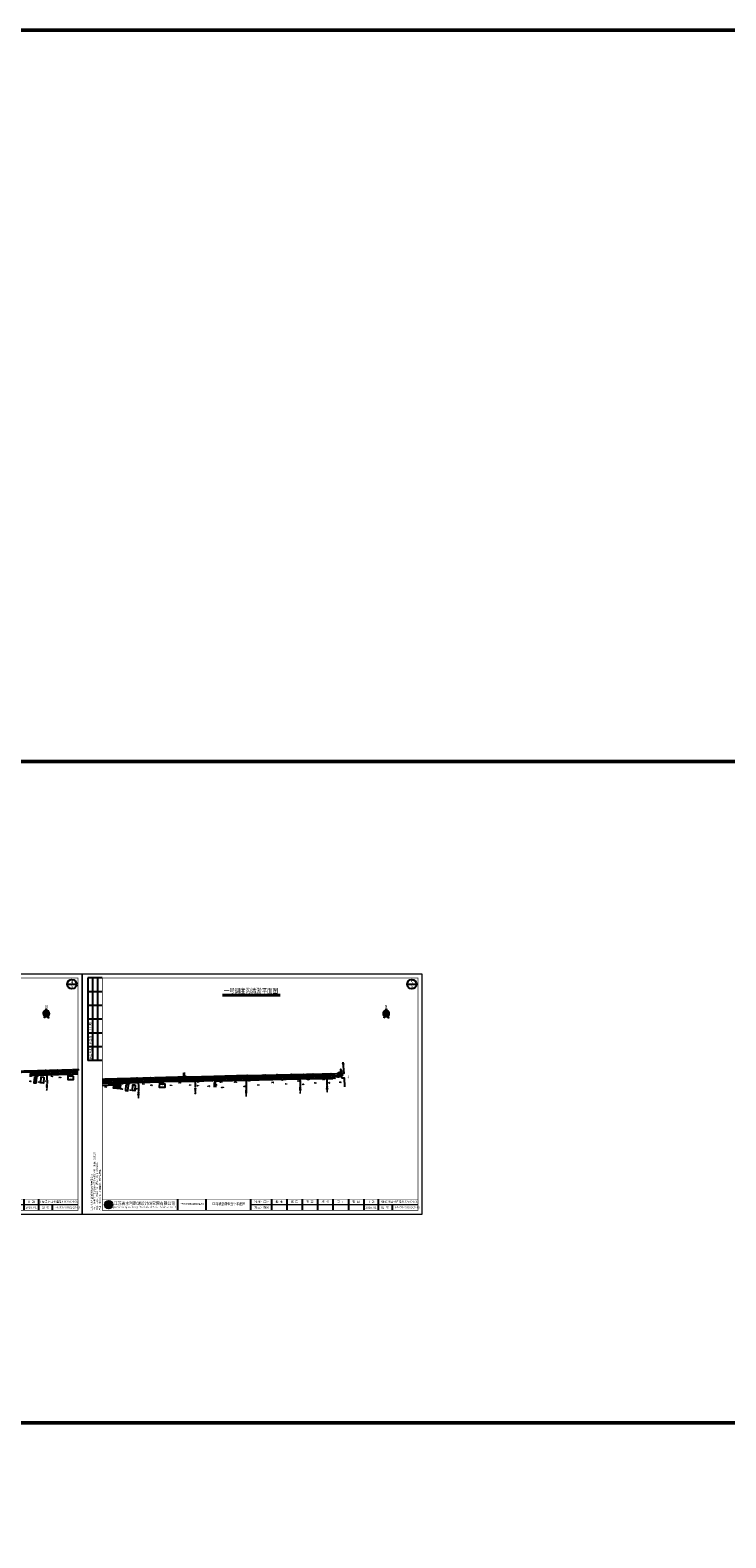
# Model space of a CAD drawing. Header units: millimetres. Extents: x -1851 to 142262423, y -629789 to 22327943.
# Tile 15 of 69: x 14803 to 17383, y 1521 to 7105. Entities that reach past the tile are written whole.
import ezdxf
from ezdxf.enums import TextEntityAlignment as Align

# ---------------------------------------------------------------- set-up
doc = ezdxf.new("R2010")
doc.units = ezdxf.units.MM
for name, pattern in [('4332', [5, 4, -1]), ('4341', [2, 1, -1]), ('X3', [5, 4, -1])]:
    doc.linetypes.add(name, pattern=pattern)
for name, color, linetype in [('CYdl', 7, 'Continuous'), ('DIMTEX', 7, 'Continuous'), ('DLSS', 7, 'Continuous'), ('DMTZ', 7, 'Continuous'), ('duanmianxian', 7, 'Continuous'), ('GCD', 7, 'Continuous'), ('GXYZ', 7, 'Continuous'), ('JMD', 7, 'Continuous'), ('KZD', 7, 'Continuous'), ('LINE', 7, 'Continuous'), ('smzj', 7, 'Continuous'), ('SXSS', 7, 'Continuous'), ('导线', 7, 'Continuous'), ('断面', 7, 'Continuous'), ('断面线', 7, 'Continuous')]:
    doc.layers.add(name, color=color, linetype=linetype)
doc.layers.add('文字', color=7, linetype='Continuous', lineweight=15)
doc.styles.add('-仿宋_GB2312', font='FangSong_GB2312.ttf')
doc.styles.add('HZ', font='rs.shx', dxfattribs={"bigfont": 'hztxt.shx'})
doc.styles.add('LYJFS', font='times.ttf', dxfattribs={"width": 0.7})
doc.styles.get("Standard").update_dxf_attribs({"font": 'txt', "bigfont": 'gbcbig.shx'})
doc.styles.add('STYLE2', font='txt', dxfattribs={"width": 0.8})
doc.styles.add('仿宋', font='FangSong_GB2312.ttf')
doc.styles.add('宋体', font='txt', dxfattribs={"height": 3.5})
doc.styles.add('正等线体', font='simhei.ttf')
doc.linetypes.add('10411', pattern='A,2,[150,AAA.SHX,S=1,R=0,X=0,Y=1],2,[151,AAA.SHX,S=1,R=0,X=0,Y=3],1e-11', length=4)
doc.linetypes.add('10421', pattern='A,2,[150,AAA.SHX,S=1,R=0,X=0,Y=1],1e-11', length=2)
doc.linetypes.add('10422', pattern='A,0.75,[150,AAA.SHX,S=0.5,R=0,X=0,Y=0.5],1.5,[177,AAA.SHX,S=1,R=0,X=0,Y=0.4],0.75', length=3)
doc.linetypes.add('833', pattern='A,2,[150,AAA.SHX,S=0.8,R=0,X=0,Y=0.8],2,[150,AAA.SHX,S=2,R=0,X=0,Y=2],1e-11', length=4)
doc.linetypes.add('8411', pattern='A,1,[20,LINE.SHX,S=2,R=0,X=0,Y=0],2,[15,LINE.SHX,S=2,R=0,X=0,Y=0],1', length=4)
doc.linetypes.add('84111', pattern='A,1,[20,LINE.SHX,S=2,R=180,X=0,Y=0],2,[15,LINE.SHX,S=2,R=180,X=0,Y=0],1', length=4)
doc.linetypes.add('8421', pattern='A,1,[15,LINE.SHX,S=2,R=0,X=0,Y=0],1', length=2)
doc.linetypes.add('84211', pattern='A,1,[15,LINE.SHX,S=2,R=180,X=0,Y=0],1', length=2)
doc.linetypes.add('8422', pattern='A,1,[17,LINE.SHX,S=2,R=0,X=0,Y=0],2,[9,LINE.SHX,S=2,R=0,X=0,Y=0],1', length=4)

# ---------------------------------------------------------------- blocks, each defined once
blk = doc.blocks.new('gc257')
at = {"linetype": 'Continuous'}
h = blk.add_hatch(color=256, dxfattribs=at)
edge = h.paths.add_edge_path()
edge.add_arc((0, 0), 0.15, 0, 360)
for radius in [1, 0.15]:
    blk.add_circle((0, 0), radius)
blk.add_point((0, 0))
blk = doc.blocks.new('tk')
h = blk.add_hatch(color=152)
h.dxf.hatch_style = 1
h.paths.add_polyline_path([(6876.4, 854.2, 1), (6866.7, 854.2, 1)])
h.paths.add_polyline_path([(6876.2, 854.2, 1), (6866.8, 854.2, 1)], flags=16)
h = blk.add_hatch(color=152)
h.dxf.hatch_style = 1
edge = h.paths.add_edge_path()
edge.add_arc((6873.4, 851.8), 1.46, 43.3177, 70.37)
edge.add_arc((6872, 847.9), 5.57, 70.37, 84.5285)
edge.add_arc((6871.4, 841.8), 11.7, 84.5285, 95.1775)
edge.add_arc((6871.6, 852.1), 1.83, 111.7966, 130.9174, ccw=False)
edge.add_arc((6873.5, 847.4), 6.94, 98.8427, 111.7966, ccw=False)
edge.add_arc((6874.5, 840.5), 13.9, 95.2104, 98.8427, ccw=False)
edge.add_ellipse((6871.5, 854.5), major_axis=(-1.77, 0), ratio=0.877698, start_angle=172.6539, end_angle=176.913)
edge.add_arc((6873.1, 844.2), 10.2, 88.9999, 98.5227)
edge.add_arc((6872.7, 846.8), 7.59, 98.5227, 116.8491)
edge.add_arc((6869.8, 852.5), 1.23, 116.8491, 139.2901)
edge.add_arc((6869.1, 853.2), 0.195, 139.2901, 263.0506)
edge.add_arc((6869.2, 854.7), 1.71, 263.0506, 272.1363)
edge.add_arc((6870.4, 823.4), 29.6, 88.4627, 92.1363, ccw=False)
edge.add_arc((6871.1, 847.9), 5.1, 68.0711, 88.4627, ccw=False)
edge.add_arc((6875.2, 831.3), 21.4, 95.9129, 98.7952)
edge.add_arc((6873.8, 840.1), 12.5, 98.7952, 117.8497)
edge.add_arc((6932.3, 613.7), 246, 104.7704, 105.1579, ccw=False)
edge.add_line((6869.6, 851.6), (6868.8, 851.3))
edge.add_arc((6890.2, 754.1), 99.5, 100.9063, 102.3983, ccw=False)
edge.add_line((6871.3, 851.8), (6870.7, 851.6))
edge.add_arc((6868.4, 880.2), 28.7, 274.6178, 279.6944)
edge.add_arc((6872.5, 856.4), 4.57, 279.6944, 287.6119)
edge.add_arc((6873.4, 853.6), 1.65, 287.6119, 311.5141)
edge.add_arc((6874.3, 852.6), 0.275, 311.5141, 403.3177)
edge = h.paths.add_edge_path()
edge.add_arc((6875.9, 855.4), 2.07, 138.9742, 204.1181, ccw=False)
edge.add_line((6874.4, 856.7), (6872.7, 856.7))
edge.add_line((6872.7, 856.7), (6872.7, 857.3))
edge.add_line((6872.7, 857.3), (6870.4, 857.3))
edge.add_line((6870.4, 857.3), (6870.4, 856.7))
edge.add_line((6870.4, 856.7), (6868.7, 856.7))
edge.add_arc((6867.1, 855.4), 2.07, -24.1181, 41.0258, ccw=False)
edge.add_arc((6865.6, 856.1), 3.75, 314.3441, 335.8819, ccw=False)
edge.add_arc((6867.5, 856.4), 3.11, 282.3877, 290.1466)
edge.add_arc((6864.5, 864.8), 12, 290.1466, 296.6495)
edge.add_ellipse((6871.5, 854.5), major_axis=(-1.77, 0), ratio=0.877698, start_angle=176.913, end_angle=378.3747, ccw=False)
edge.add_ellipse((6871.5, 854.5), major_axis=(-1.77, 0), ratio=0.877698, start_angle=172.6539, end_angle=176.913, ccw=False)
edge.add_ellipse((6871.5, 854.5), major_axis=(-1.77, 0), ratio=0.877698, start_angle=161.6253, end_angle=172.6539, ccw=False)
edge.add_arc((6878.6, 864.8), 12, 243.3505, 249.8534)
edge.add_arc((6875.5, 856.4), 3.11, 249.8534, 257.6123)
edge.add_arc((6877.5, 856.1), 3.75, 204.1181, 225.6559, ccw=False)
at = {"lineweight": 0}
for p, q in [((6838.6, 842.2), (6838.6, 1139.2)), ((6838.6, 1139.2), (7258.6, 1139.2)), ((7258.6, 1139.2), (7258.6, 842.2)), ((7258.6, 842.2), (6838.6, 842.2)), ((7253.6, 854.2), (7046.6, 854.2))]:
    blk.add_line(p, q, dxfattribs=at)
for p, q in [((6863.6, 1134.2), (6845.6, 1134.2)), ((6845.6, 1134.2), (6845.6, 1032.2)), ((6863.6, 1117.2), (6845.6, 1117.2)), ((6851.6, 1134.2), (6851.6, 1032.2)), ((6857.6, 1134.2), (6857.6, 1032.2)), ((6863.6, 1100.2), (6845.6, 1100.2)), ((6863.6, 1083.2), (6845.6, 1083.2)), ((6863.6, 1066.2), (6845.6, 1066.2)), ((6863.6, 1049.2), (6845.6, 1049.2)), ((6863.6, 1032.2), (6845.6, 1032.2)), ((6956.6, 861.2), (6956.6, 847.2)), ((6991.6, 861.2), (6991.6, 847.2)), ((7046.6, 861.2), (7046.6, 847.2)), ((7072.6, 861.2), (7072.6, 847.2)), ((7091.6, 861.2), (7091.6, 847.2)), ((7110.6, 861.2), (7110.6, 847.2)), ((7129.6, 861.2), (7129.6, 847.2)), ((7148.6, 861.2), (7148.6, 847.2)), ((7167.6, 861.2), (7167.6, 847.2)), ((7186.6, 861.2), (7186.6, 847.2)), ((7204.6, 861.2), (7204.6, 847.2)), ((7221.6, 854.2), (7221.6, 847.2))]:
    blk.add_line(p, q)
at = {"lineweight": 0, "const_width": 1}
blk.add_lwpolyline([(6863.6, 1134.2), (7253.6, 1134.2), (7253.6, 847.2), (6863.6, 847.2)], close=True, dxfattribs=at)
at = {"lineweight": 0, "const_width": 0.4}
blk.add_lwpolyline([(7253.6, 861.2), (6863.6, 861.2)], dxfattribs=at)
at = {"color": 152}
for points in [[(6869.8, 854, -0.028382), (6868.6, 853.5, -0.033867), (6868.2, 853.4, 0.094254), (6869, 854.5, 0.292155), (6868.7, 856.7), (6870.4, 856.7), (6870.4, 857.3), (6872.7, 857.3), (6872.7, 856.7), (6874.4, 856.7, 0.292155), (6874.1, 854.5, 0.094254), (6874.9, 853.4, -0.033867), (6874.5, 853.5, -0.028382), (6873.2, 854)], [(6873.3, 854.4, 0.041575), (6871.6, 854.3, 0.080135), (6869.3, 853.6, 0.098231), (6868.9, 853.3, 0.59944), (6869, 853, 0.039664), (6869.3, 853, -0.01603), (6871.2, 853, -0.08921), (6873, 852.6, 0.012577), (6871.9, 852.5, 0.083333), (6868, 851.2, -0.001691), (6869.6, 851.6), (6868.8, 851.3, -0.00651), (6871.3, 851.8), (6870.7, 851.6, 0.022155), (6873.2, 851.9, 0.03456), (6873.9, 852.1, 0.104673), (6874.5, 852.4, 0.423464), (6874.5, 852.8, 0.118589), (6873.9, 853.2, 0.061857), (6872.6, 853.5, 0.046498), (6870.4, 853.5, -0.083624), (6870.9, 853.8, -0.056582), (6872.4, 854.2, -0.015851), (6873.3, 854.3)]]:
    blk.add_lwpolyline(points, format="xyb", dxfattribs=at)
for radius in [4.84, 4.68]:
    blk.add_circle((6871.5, 854.2), radius, dxfattribs=at)
blk.add_arc((6873.5, 847.4), 6.94, 98.8427, 111.7966, dxfattribs=at)
for start_param, end_param in [(2.820893, 6.603885), (3.013378, 3.087714)]:
    blk.add_ellipse((6871.5, 854.5), major_axis=(-1.77, 0), ratio=0.877698, start_param=start_param, end_param=end_param, dxfattribs=at)
at = {"style": '宋体'}
for s, height, width, p in [('江苏省水利勘测设计研究院有限公司', 3.75, 0.9, (6915.7, 856)), ('丰县四联河灌区节水配套改造项目', 1.8, 0.75, (6974.4, 855.1)), ('Jiangsu Surveying and Design Institute of Water Resources Co., Ltd.', 2, 0.8, (6915.6, 851.2))]:
    blk.add_text(s, height=height, dxfattribs=dict(at, width=width)).set_placement(p, align=Align.MIDDLE)
at = {"style": 'LYJFS'}
for s, p in [('（阶段）', (7055.4, 857.7)), ('（专业）', (7055.4, 850.7))]:
    blk.add_text(s, height=2.5, dxfattribs=at).set_placement(p, align=Align.MIDDLE_CENTER)
at = {"style": '仿宋'}
blk.add_text('2018.01', height=2.5, dxfattribs=at).set_placement((7195.6, 850.7), align=Align.MIDDLE)
at = {"rotation": 90}
for s, insert, char_height, attachment_point, style in [('会签者', (6848.6, 1057.7), 2.5, 5, '宋体'), ('日 期', (6848.6, 1074.7), 2.5, 5, '宋体'), ('会签专业', (6848.6, 1040.7), 2.5, 5, '宋体'), ('江苏省水利勘测设计研究院有限公司\\P地址：扬州市吉安路209号吉安大厦1号楼  邮编：225127\\P电话：0514-87860116  传真：0514-87889101\\P声明：未经授权，不得翻印、传播或它用。', (6861.9, 847.1), 2, 7, '仿宋')]:
    blk.add_mtext(s, dxfattribs=dict(at, insert=insert, char_height=char_height, attachment_point=attachment_point, style=style))
at = {"char_height": 2.5, "attachment_point": 5, "style": '宋体'}
for s, insert in [('设计', (7066, 857.7)), ('批 准', (7082.1, 857.7)), ('核 定', (7101, 857.7)), ('审 查', (7120, 857.7)), ('校 核', (7139.1, 857.8)), ('设 计', (7158.1, 857.8)), ('制 图', (7177, 857.7)), ('日 期', (7195.6, 857.7)), ('甲级设计证书编号A132012666', (7229.1, 857.7)), ('部分', (7066, 850.7)), ('图 号', (7213.1, 850.7))]:
    blk.add_mtext(s, dxfattribs=dict(at, insert=insert))
blk = doc.blocks.new('gc170')
at = {"color": 8, "linetype": 'Continuous'}
blk.add_circle((0, 0), 0.5, dxfattribs=at)
blk = doc.blocks.new('gc013a')
at = {"linetype": 'Continuous'}
blk.add_line((0.5, 0), (4, 0), dxfattribs=at)
at = {"linetype": 'Continuous', "flags": 128}
for points in [[(2.8, 0.4), (3.4, 0), (2.8, -0.4)], [(3.4, 0.4), (4, 0), (3.4, -0.4)]]:
    blk.add_lwpolyline(points, dxfattribs=at)
blk = doc.blocks.new('gc013b')
at = {"color": 8, "linetype": 'Continuous'}
blk.add_line((0.5, 0), (4, 0), dxfattribs=at)
at = {"color": 8, "linetype": 'Continuous', "flags": 128}
blk.add_lwpolyline([(3.4, 0.4), (4, 0), (3.4, -0.4)], dxfattribs=at)
blk = doc.blocks.new('A$C67844AE1')
at = {"color": 7, "linetype": 'ByBlock', "lineweight": -3}
for p, q in [((-69, 13), (-102, -126)), ((-69, 13), (-69, -94)), ((-69, 13), (-35, -126)), ((-69, 6), (-67, 5)), ((-69, -94), (-102, -126)), ((-75, -14), (-75, -14)), ((-69, -4), (-63, -9)), ((-69, -14), (-60, -22)), ((-69, -24), (-57, -35)), ((-69, -34), (-54, -48)), ((-69, -44), (-51, -61)), ((-69, -54), (-47, -74)), ((-69, -64), (-44, -87)), ((-69, -74), (-41, -100)), ((-69, -84), (-38, -113)), ((-69, -94), (-35, -126))]:
    blk.add_line(p, q, dxfattribs=at)
for start, end in [(98.47, 234.1282), (258.3565, 281.6435), (305.8718, 81.53)]:
    blk.add_arc((-69, -59), 44.7, start, end, dxfattribs=at)
at = {"color": 7, "linetype": 'ByBlock', "lineweight": -3, "insert": (-83, 62), "char_height": 40, "width": 53.57, "attachment_point": 1}
blk.add_mtext('{\\fSimSun|b0|i0|c134|p2;N}', dxfattribs=at)

msp = doc.modelspace()

# ---------------------------------------------------------------- linework, layer by layer
at = {"color": 7, "linetype": 'Continuous'}
for p, q in [((14804, 3234.8), (14804.1, 3233.8, 38.2)), ((15143.1, 3206.2), (15143.2, 3205.3, 38.2))]:
    msp.add_line(p, q, dxfattribs=at)
at = {"color": 7, "linetype": 'Continuous', "flags": 128}
for points in [[(14945.3, 3237.5), (14945.8, 3237), (14945.3, 3236.5)], [(15284.4, 3208.9), (15284.9, 3208.4), (15284.4, 3207.9)]]:
    msp.add_lwpolyline(points, dxfattribs=at)
at = {"color": 7, "linetype": 'Continuous'}
for centre in [(14944.4, 3237), (15283.5, 3208.4)]:
    msp.add_circle(centre, 0.5, dxfattribs=at)
at = {"layer": 'CYdl', "color": 7, "linetype": '4332', "lineweight": 20, "elevation": 39.1, "flags": 128}
for points in [[(14676.4, 3248.5), (14865.1, 3253.3), (14981.1, 3256.7)], [(15071.1, 3221.3), (15204.2, 3224.7), (15371.8, 3229.6), (15372, 3236.7), (15372, 3244)]]:
    msp.add_lwpolyline(points, dxfattribs=at)
at = {"layer": 'CYdl', "color": 7, "linetype": 'Continuous', "lineweight": 20, "elevation": 38.3, "flags": 128}
msp.add_lwpolyline([(15375.2, 3244), (15375.2, 3237.5), (15375.4, 3227.8)], dxfattribs=at)
at = {"layer": 'CYdl', "color": 7, "linetype": '4341', "const_width": 0.2, "flags": 128}
for points in [[(14944.8, 3234.2), (14944.9, 3237.9)], [(15284, 3205.6), (15284.1, 3209.3)]]:
    msp.add_lwpolyline(points, dxfattribs=at)
at = {"layer": 'CYdl', "color": 7, "linetype": '4341', "flags": 128}
for points, elevation in [([(14957.5, 3231.2), (14957.7, 3238.1)], 38.2), ([(15296.6, 3202.6), (15296.8, 3209.6)], 38.2), ([(15489.7, 3212.8), (15488.8, 3206.4)], 37.2)]:
    msp.add_lwpolyline(points, dxfattribs=dict(at, elevation=elevation))
at = {"layer": 'DIMTEX', "color": 1, "linetype": 'Continuous'}
msp.add_line((15517, 3532.7), (15730.8, 3532.7), dxfattribs=at)
at = {"layer": 'DIMTEX', "linetype": 'Continuous'}
msp.add_line((15517, 3529.8), (15730.8, 3529.8), dxfattribs=at)
at = {"layer": 'DLSS', "color": 7, "linetype": 'Continuous'}
for p, q in [((14805.4, 3245), (14804, 3234.8)), ((14807.1, 3246.3), (14805.5, 3245)), ((14958.9, 3249.3), (14958.8, 3238.2)), ((14960.4, 3250.7), (14958.9, 3249.3)), ((14804, 3233.9), (14805.2, 3232.3)), ((14958.8, 3238.2), (14960.2, 3236.7)), ((15139.4, 3205), (15137.8, 3203.8)), ((15139.6, 3216.8), (15140.8, 3215.3)), ((15144.5, 3216.4), (15143.1, 3206.2)), ((15143.2, 3205.3), (15144.4, 3203.7)), ((15146.2, 3217.8), (15144.6, 3216.4)), ((15298.1, 3220.7), (15297.9, 3209.6)), ((15297.9, 3209.6), (15299.3, 3208.1)), ((15299.5, 3222.1), (15298.1, 3220.7)), ((15480.3, 3213.8), (15478.9, 3212.5)), ((15479.2, 3227.4), (15480.6, 3225.9)), ((15485.6, 3225.2, 38.4), (15485.3, 3213.1, 38.4)), ((15487, 3227.2), (15485.6, 3225.2, 38.4)), ((15485.7, 3212.6, 38.3), (15487.1, 3211.2, 38.3)), ((15939.3, 3232.4, 38.3), (15938.1, 3233.4, 38.3)), ((15939.5, 3228, 38.3), (15938.5, 3226.9, 38.3)), ((15939.5, 3228, 38.3), (15939.3, 3232.4, 38.3)), ((15943.1, 3232.6, 38.3), (15944.1, 3233.8, 38.3)), ((15943.1, 3232.6, 38.3), (15943.3, 3228.3, 38.3)), ((15943.3, 3228.3, 38.3), (15944.5, 3227.2, 38.3))]:
    msp.add_line(p, q, dxfattribs=at)
at = {"layer": 'DLSS', "color": 7, "linetype": 'Continuous', "flags": 128}
for points, elevation in [([(14676.4, 3243.4), (14865, 3248), (14981.1, 3251.3)], 39.1), ([(15071.1, 3216.2), (15204.1, 3219.4), (15375.4, 3224.3), (15414.1, 3225.6), (15604.2, 3231.6)], 39.1), ([(15071.1, 3196), (15138.9, 3199.8)], 37.9)]:
    msp.add_lwpolyline(points, dxfattribs=dict(at, elevation=elevation))
for points in [[(14953.6, 3249.4), (14955, 3245.1), (14954.6, 3241.2), (14953.5, 3238.3)], [(15140.8, 3215.3), (15139.4, 3205)], [(15292.7, 3220.8), (15294.1, 3216.5), (15293.7, 3212.6), (15292.6, 3209.7)], [(15480.6, 3225.9), (15480.3, 3213.8)]]:
    msp.add_lwpolyline(points, dxfattribs=at)
at = {"layer": 'DLSS', "color": 7, "linetype": 'X3', "const_width": 0.2, "flags": 128}
for points, elevation in [([(15936.7, 3240.8), (15903.6, 3240.5), (15803.7, 3238.2), (15604.3, 3233.6)], 38.3), ([(15139.2, 3202.3), (15071.1, 3198.4)], 38)]:
    msp.add_lwpolyline(points, dxfattribs=dict(at, elevation=elevation))
at = {"layer": 'DLSS', "color": 7, "linetype": 'Continuous', "const_width": 0.2, "elevation": 38, "flags": 128}
msp.add_lwpolyline([(15139.2, 3202.3), (15137.4, 3183.3), (15137.4, 3183.3)], dxfattribs=at)
at = {"layer": 'DLSS', "color": 7, "linetype": 'X3', "const_width": 0.2, "flags": 128}
msp.add_lwpolyline([(15141.9, 3204), (15139.7, 3182.6), (15139.7, 3182.6)], dxfattribs=at)
at = {"layer": 'DLSS', "color": 7, "linetype": 'X3', "elevation": 38.3, "flags": 128}
msp.add_lwpolyline([(15375.4, 3227.8), (15414.7, 3228.2), (15604.3, 3233.6)], dxfattribs=at)
at = {"layer": 'DLSS', "color": 7, "linetype": 'Continuous', "const_width": 0.2, "flags": 128}
msp.add_lwpolyline([(15936.9, 3238.5), (15903.6, 3237.9), (15803.6, 3236.2), (15604.2, 3231.6)], dxfattribs=at)
at = {"layer": 'DMTZ', "color": 7, "linetype": '4332'}
for points in [[(14804.2, 3240.4), (14864.7, 3242.1), (14953.6, 3245)], [(14804.3, 3238.4), (14864.8, 3240.1), (14953.7, 3243)], [(14981.1, 3243.3), (14958.9, 3243.2)], [(14981.1, 3245.3), (14959.1, 3245.2)], [(15143.4, 3211.9), (15203.8, 3213.5), (15292.7, 3216.4)], [(15143.4, 3209.9), (15203.9, 3211.5), (15292.8, 3214.4)], [(15480.5, 3218.7), (15413.9, 3215.5), (15298, 3214.6)], [(15480.7, 3220.7), (15414.1, 3217.4), (15298.2, 3216.6)], [(15803.4, 3226.7), (15903.5, 3228.3), (15921, 3228.5)], [(15921.2, 3231.2), (15903.5, 3230.9), (15803.8, 3228.9)]]:
    msp.add_lwpolyline(points, dxfattribs=at)
at = {"layer": 'DMTZ', "color": 7, "linetype": '8411', "flags": 128}
for points in [[(14953.6, 3249.4), (14865.1, 3246.9), (14805.5, 3245.1)], [(14804.1, 3233.8), (14864.6, 3235.5), (14953.5, 3238.3)], [(15143.2, 3205.2), (15203.7, 3206.9), (15292.6, 3209.7)], [(15292.7, 3220.8), (15204.2, 3218.3), (15144.6, 3216.5)]]:
    msp.add_lwpolyline(points, dxfattribs=at)
for points, elevation in [([(14981.1, 3249.9), (14958.9, 3249.3)], 38.4), ([(15140.8, 3215.3), (15071.1, 3214.5)], 39.2), ([(15071.1, 3203.1), (15139.5, 3205.1)], 38.6), ([(15384.8, 3223.3), (15298.1, 3220.7)], 38.4), ([(15485.3, 3213.1), (15505.7, 3213.8), (15603.4, 3215.8), (15803.2, 3220.9)], 38.3)]:
    msp.add_lwpolyline(points, dxfattribs=dict(at, elevation=elevation))
at = {"layer": 'DMTZ', "color": 7, "linetype": '10422', "flags": 128}
for points in [[(15957.7, 3240.3), (15957.7, 3234), (15948.6, 3234)], [(15939.3, 3231.6), (15925.8, 3231.3), (15925.8, 3236.5), (15921.2, 3236.4)], [(15948.8, 3230.3), (15957.9, 3230.3), (15957.9, 3224.5)]]:
    msp.add_lwpolyline(points, dxfattribs=at)
at = {"layer": 'DMTZ', "color": 7, "linetype": '10411', "flags": 128}
for points in [[(15962.9, 3282), (15966.3, 3240.6), (15957.7, 3240.3)], [(15957.9, 3224.5), (15967.2, 3224.5), (15969.4, 3191.2)]]:
    msp.add_lwpolyline(points, dxfattribs=at)
at = {"layer": 'DMTZ', "color": 7, "linetype": '84111', "flags": 128}
for points in [[(14981.1, 3238.4), (14958.8, 3238.3)], [(15480.4, 3213.8), (15413.8, 3210.6), (15297.9, 3209.7)]]:
    msp.add_lwpolyline(points, dxfattribs=at)
at = {"layer": 'DMTZ', "color": 7, "linetype": '4332'}
for points, elevation in [([(15071.1, 3209.3), (15139.6, 3211.2)], 38.6), ([(15071.1, 3207.3), (15139.6, 3209.2)], 38.6), ([(15484.8, 3219), (15505.2, 3219.7), (15602.9, 3221.7), (15802.7, 3226.7)], 38.3), ([(15485.6, 3220), (15502.4, 3220.7), (15604.3, 3224.3), (15803.8, 3228.9)], 38.4)]:
    msp.add_lwpolyline(points, dxfattribs=dict(at, elevation=elevation))
at = {"layer": 'DMTZ', "color": 7, "linetype": '8422', "elevation": 38.4, "flags": 128}
msp.add_lwpolyline([(15395.3, 3223.1), (15395.3, 3221.2), (15384.8, 3221.2), (15384.8, 3223.3)], dxfattribs=at)
at = {"layer": 'DMTZ', "color": 7, "linetype": '84211', "elevation": 38.4, "flags": 128}
msp.add_lwpolyline([(15395.3, 3223.1), (15414, 3223.4), (15480.5, 3225.8)], dxfattribs=at)
at = {"layer": 'DMTZ', "color": 7, "linetype": '8421', "elevation": 37.8, "flags": 128}
for points in [[(15486.2, 3206.8), (15485.1, 3193.9), (15485.1, 3190.2)], [(15491.3, 3190.2), (15490.3, 3206.7), (15486.2, 3206.8)]]:
    msp.add_lwpolyline(points, dxfattribs=at)
at = {"layer": 'DMTZ', "color": 7, "linetype": '84111', "elevation": 38.4, "flags": 128}
msp.add_lwpolyline([(15485.6, 3225.2), (15502.4, 3225.9), (15604.3, 3229.5), (15803.8, 3234.1)], dxfattribs=at)
at = {"layer": 'DMTZ', "color": 7, "linetype": '8411'}
for points in [[(15803.2, 3220.9), (15903.3, 3222.4), (15920.8, 3222.6)], [(15921.2, 3236.4), (15903.5, 3236.2), (15803.8, 3234.1)]]:
    msp.add_lwpolyline(points, dxfattribs=at)
at = {"layer": 'DMTZ', "color": 7, "linetype": '10422'}
msp.add_lwpolyline([(15920.8, 3222.6), (15925.5, 3222.6), (15925.7, 3228.5), (15939.5, 3229.1)], dxfattribs=at)
at = {"layer": 'DMTZ', "color": 7, "linetype": '10421', "flags": 128}
for points in [[(15943.1, 3232.6), (15944.3, 3232.6)], [(15943.3, 3228.3), (15944.5, 3228.4)]]:
    msp.add_lwpolyline(points, dxfattribs=at)
at = {"layer": 'GXYZ', "color": 7, "linetype": 'Continuous'}
for p, q in [((14944.9, 3237), (14945.8, 3237)), ((14945.8, 3237), (14946.4, 3237)), ((15284, 3208.4), (15284.9, 3208.4)), ((15284.9, 3208.4), (15285.6, 3208.4))]:
    msp.add_line(p, q, dxfattribs=at)
at = {"layer": 'GXYZ', "color": 7, "linetype": 'Continuous', "flags": 128}
msp.add_lwpolyline([(15957.5, 3249.4, 1, 1, 0), (15957.2, 3248.4, 1, 1, 0)], format="xyseb", dxfattribs=at)
at = {"layer": 'GXYZ', "color": 7, "linetype": 'Continuous'}
for centre in [(15957, 3247.9, 40.8), (15957.7, 3249.8, 41.1)]:
    msp.add_circle(centre, 0.5, dxfattribs=at)
at = {"layer": 'JMD', "color": 7, "linetype": 'Continuous', "flags": 128}
for points, elevation in [([(14819.5, 3227.5), (14817.4, 3206.4), (14826.2, 3205.5), (14828.3, 3226.6)], 38.1), ([(14854.1, 3227), (14852.5, 3205.4), (14843.3, 3206.1), (14844.9, 3227.7)], 38.1), ([(14944.8, 3234.2), (14947.4, 3234.1), (14947.6, 3231.5), (14963.3, 3231), (14963.3, 3217.2), (14944.2, 3217.2)], 38.1), ([(15113.3, 3193.3), (15137.5, 3191.2), (15136.9, 3184), (15112.6, 3186.2)], 38), ([(15128.7, 3197.6), (15137.9, 3196.8), (15137.4, 3191.2), (15128.2, 3192)], 38.1), ([(15158.7, 3198.9), (15156.5, 3177.8), (15165.3, 3176.9), (15167.5, 3198)], 38.1), ([(15193.3, 3198.4), (15191.6, 3176.8), (15182.4, 3177.5), (15184, 3199.1)], 38.1), ([(15284, 3205.6), (15286.5, 3205.5), (15286.8, 3202.9), (15302.4, 3202.4), (15302.4, 3188.7), (15283.4, 3188.7)], 38.1)]:
    msp.add_lwpolyline(points, close=True, dxfattribs=dict(at, elevation=elevation))
msp.add_lwpolyline([(15948.6, 3236.4), (15944.2, 3236.3), (15944.5, 3228), (15948.9, 3228.2)], close=True, dxfattribs=at)
at = {"layer": 'KZD', "color": 7, "linetype": 'Continuous'}
for p, q in [((14863.1, 3252.1, 38.3), (14875.1, 3252.1, 38.3)), ((15946, 3240.4, 38.1), (15958, 3240.4, 38.1)), ((15202.2, 3223.5, 38.3), (15214.2, 3223.5, 38.3)), ((15369.7, 3226.3, 38.4), (15381.7, 3226.3, 38.4)), ((15486.4, 3228.7, 38.4), (15498.4, 3228.7, 38.4)), ((15611, 3233, 38.3), (15623, 3233, 38.3)), ((15773.1, 3236.4, 38.5), (15785.1, 3236.4, 38.5))]:
    msp.add_line(p, q, dxfattribs=at)
at = {"layer": 'SXSS', "color": 7, "linetype": '833'}
for p in [(14958.8, 3238.3, 38.1), (15297.9, 3209.7, 38.1)]:
    msp.add_point(p, dxfattribs=at)
at = {"layer": '导线', "color": 7, "linetype": 'Continuous', "flags": 128}
for points in [[(13811.1, 3218.9), (13929.3, 3224), (14135.3, 3231.9), (14333.6, 3239.7), (14500, 3242.9), (14676.6, 3247), (14860.6, 3252.1), (14981.1, 3254.1)], [(15071.1, 3219.9), (15199.7, 3223.5), (15367.2, 3226.3), (15483.9, 3228.7), (15608.5, 3233), (15770.6, 3236.4), (15943.5, 3240.4)]]:
    msp.add_lwpolyline(points, dxfattribs=at)
at = {"layer": '断面', "color": 3, "lineweight": 50}
for p, q in [((6464.2, 4396.3), (25094.2, 4396.3)), ((6464.2, 1946.2), (25094.2, 1946.2))]:
    msp.add_line(p, q, dxfattribs=at)
at = {"layer": '断面'}
for p, q in [((14940.6, 3571.4), (14976, 3571.4)), ((16200.6, 3571.4), (16236, 3571.4))]:
    msp.add_line(p, q, dxfattribs=at)
at = {"layer": '断面', "color": 3, "lineweight": 50}
msp.add_lwpolyline([(6464.2, 7105.5), (25094.2, 7105.5), (25094.2, -4064.4), (6464.2, -4064.4)], close=True, dxfattribs=at)
at = {"layer": '断面'}
for centre in [(14958.3, 3571.4), (16218.3, 3571.4)]:
    msp.add_circle(centre, 17.7, dxfattribs=at)
at = {"layer": '断面线', "color": 7, "linetype": 'Continuous', "flags": 128}
for points in [[(14864.5, 3253.9), (14866.6, 3203.6)], [(15903.4, 3240.6), (15903.4, 3195.8)], [(15203.6, 3225.3), (15205.7, 3175)], [(15414.3, 3229.3), (15415.2, 3190.7)], [(15604.1, 3233.9), (15604.3, 3180.1)], [(15803.4, 3238.4), (15804.8, 3192.2)]]:
    msp.add_lwpolyline(points, dxfattribs=at)

# ---------------------------------------------------------------- block references
at = {"layer": 'GXYZ', "color": 7, "linetype": 'Continuous'}
for name, p, rotation in [('gc013a', (15949.3, 3243.3, 40.6), 180.7566067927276), ('gc013a', (15949.3, 3243.3, 40.6), 38.83399654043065), ('gc013a', (15957, 3247.9, 40.8), 222.882245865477), ('gc013b', (15957.7, 3249.8, 41.1), 216.9014210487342), ('gc013a', (15954.8, 3252.7, 41.1), 89.54035297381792), ('gc013a', (15954.8, 3252.7, 41.1), 270.6904045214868), ('gc013b', (15957.7, 3249.8, 41.1), 0.6635665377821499)]:
    msp.add_blockref(name, p, dxfattribs=dict(at, rotation=rotation))
for p in [(15949.3, 3243.3, 40.6), (15954.8, 3252.7, 41.1), (15957, 3247.9, 40.8), (15957.7, 3249.8, 41.1)]:
    msp.add_blockref('gc170', p, dxfattribs=at)
at = {"layer": 'KZD', "color": 7, "linetype": 'Continuous'}
for p in [(14860.6, 3252.1, 38.3), (15943.5, 3240.4, 38.1), (15199.7, 3223.5, 38.3), (15367.2, 3226.3, 38.4), (15483.9, 3228.7, 38.4), (15608.5, 3233, 38.3), (15770.6, 3236.4, 38.5)]:
    msp.add_blockref('gc257', p, dxfattribs=at)
at = {"layer": 'LINE', "color": 2, "xscale": 0.257250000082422, "yscale": 0.257250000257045, "zscale": 0.2572499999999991}
for p in [(14881.1, 3478.1, 44.5), (16141.1, 3478.1, 44.5)]:
    msp.add_blockref('A$C67844AE1', p, dxfattribs=at)
at = {"layer": '断面', "xscale": 3, "yscale": 3, "zscale": 3}
for p in [(-6779.7, 192), (-5519.7, 192)]:
    msp.add_blockref('tk', p, dxfattribs=at)

# ---------------------------------------------------------------- texts
at = {"color": 7, "linetype": 'Continuous', "attachment_point": 1}
for s, insert, char_height, width in [('{\\fSimHei|b0|i0|c134|p2;1号沟}', (15354.6, 3219.2), 4, 17.479), ('{\\fSimHei|b0|i0|c134|p2;1号沟}', (15614.7, 3224.9), 4, 17.479), ('{\\fSimHei|b0|i0|c134|p2;1号沟}', (15872.3, 3230.5), 4, 17.479), ('{\\fﾺￚￌ￥|b0|i0|c134|p2;四\\P联\\P河}', (15981, 3233.5), 3, 6.374)]:
    msp.add_mtext(s, dxfattribs=dict(at, insert=insert, char_height=char_height, width=width))
at = {"layer": 'DIMTEX', "linetype": 'Continuous', "style": 'STYLE2', "width": 0.8}
for s, height, p in [('4', 12, (14954.5, 3573.2)), ('5', 12, (16214.5, 3573.2)), ('5', 12, (14955.1, 3557.9)), ('一号调度沟清淤平面图', 18, (15520.8, 3537.8)), ('5', 12, (16215.1, 3557.9))]:
    msp.add_text(s, height=height, dxfattribs=at).set_placement(p)
at = {"layer": 'DLSS', "color": 7, "linetype": 'Continuous', "style": 'HZ', "width": 0.8}
for p in [(15789.4, 3237.1), (15890.7, 3238.2)]:
    msp.add_text('碎石', height=3, dxfattribs=at).set_placement(p, align=Align.MIDDLE)
at = {"layer": 'duanmianxian', "color": 7}
for s, p in [('4+200', (14865.8, 3189.4)), ('4+410', (15415.9, 3176)), ('4+800', (15804.8, 3178.9)), ('4+900', (15904.1, 3182.8)), ('4+200', (15205, 3160.8)), ('4+600', (15604.5, 3167.8))]:
    msp.add_text(s, height=5, rotation=90, dxfattribs=at).set_placement(p, align=Align.MIDDLE)
at = {"layer": 'GCD', "color": 7, "linetype": 'Continuous'}
for s, p in [('38.23', (14843, 3249.8, 38.2)), ('38.30', (14906.7, 3252.9, 38.3)), ('38.35', (14980.6, 3254.1, 38.3)), ('38.33', (15853.5, 3238.3, 38.3)), ('38.16', (15915.8, 3239.4, 38.2)), ('39.95', (15963.4, 3276.4, 39.9)), ('38.00', (14803.8, 3211.6, 38)), ('37.95', (14804.5, 3230.2, 38)), ('37.94', (14829.6, 3231.2, 37.9)), ('37.72', (14835.8, 3208.3, 37.7)), ('37.72', (14857.9, 3212.7, 37.7)), ('37.72', (14883.4, 3230.1, 37.7)), ('37.94', (14913.4, 3225.7, 37.9)), ('38.24', (14955.9, 3233.9, 38.2)), ('37.58', (15082.5, 3190.5, 37.6)), ('38.32', (15108.5, 3219.8, 38.3)), ('38.00', (15142.9, 3183, 38)), ('37.95', (15143.7, 3201.7, 38)), ('37.94', (15168.7, 3202.6, 37.9)), ('38.23', (15182.2, 3221.3, 38.2)), ('37.72', (15197.1, 3184.2, 37.7)), ('37.72', (15222.5, 3201.6, 37.7)), ('38.30', (15245.9, 3224.4, 38.3)), ('37.94', (15252.5, 3197.1, 37.9)), ('38.24', (15295, 3205.4, 38.2)), ('38.35', (15319.7, 3225.6, 38.3)), ('37.91', (15325.5, 3197, 37.9)), ('37.91', (15357.6, 3205.7, 37.9)), ('38.41', (15377.3, 3231, 38.4)), ('37.91', (15396.1, 3198.1, 37.9)), ('38.31', (15422.3, 3226.2, 38.3)), ('37.91', (15424.6, 3195.5, 37.9)), ('37.81', (15425.8, 3209.2, 37.8)), ('38.33', (15462.7, 3228.8, 38.3)), ('37.80', (15465.9, 3193.7, 37.8)), ('38.33', (15485.6, 3217.6, 38.3)), ('36.55', (15491.8, 3197.9, 36.5)), ('38.11', (15511.3, 3208.8, 38.1)), ('37.69', (15516.4, 3189.1, 37.7)), ('38.48', (15519.7, 3227.2, 38.5)), ('38.25', (15542.3, 3230.7, 38.3)), ('37.93', (15564.6, 3208.7, 37.9)), ('38.35', (15577.4, 3228.9, 38.3)), ('37.89', (15599.1, 3192.6, 37.9)), ('37.81', (15615.5, 3213.6, 37.8)), ('37.93', (15649.1, 3197.9, 37.9)), ('38.25', (15672, 3234.3, 38.3)), ('37.76', (15702.3, 3207, 37.8)), ('38.52', (15718.7, 3235.7, 38.5)), ('38.23', (15737.3, 3216.5, 38.2)), ('37.75', (15752.1, 3201.8, 37.8)), ('37.76', (15797.4, 3212.9, 37.8)), ('37.75', (15815, 3200.7, 37.8)), ('38.39', (15817.5, 3237.3, 38.4)), ('38.23', (15834.2, 3218.4, 38.2)), ('37.76', (15860, 3205.5, 37.8)), ('38.28', (15882.5, 3236, 38.3)), ('37.94', (15890.7, 3218.2, 37.9)), ('37.86', (15910.8, 3205.8, 37.9)), ('38.06', (15930.8, 3233.9, 38.1)), ('37.96', (15931.1, 3222.7, 38)), ('37.86', (15952.4, 3208.1, 37.9)), ('37.49', (15959.5, 3234.7, 37.5)), ('37.72', (15174.9, 3179.7, 37.7))]:
    msp.add_text(s, height=2, dxfattribs=at).set_placement(p, align=Align.MIDDLE)
at = {"layer": 'KZD', "color": 7, "linetype": 'Continuous', "style": '正等线体', "width": 0.8}
for s, p in [('38.30', (14869.1, 3249.9, 38.3)), ('S8', (14869.1, 3254.3, 38.3)), ('S12', (15779.1, 3238.6, 38.5)), ('38.14', (15952, 3238.2, 38.1)), ('S13', (15952, 3242.6, 38.1)), ('38.30', (15208.2, 3221.3, 38.3)), ('S8', (15208.2, 3225.7, 38.3)), ('38.39', (15375.7, 3224.1, 38.4)), ('S9', (15375.7, 3228.5, 38.4)), ('38.40', (15492.4, 3226.5, 38.4)), ('S10', (15492.4, 3230.9, 38.4)), ('38.35', (15617, 3230.8, 38.3)), ('S11', (15617, 3235.2, 38.3)), ('38.50', (15779.1, 3234.2, 38.5))]:
    msp.add_text(s, height=2.5, dxfattribs=at).set_placement(p, align=Align.MIDDLE)
at = {"layer": 'smzj', "color": 7, "linetype": 'Continuous'}
for s, height, p in [('砼', 2.5, (14808.8, 3248.6)), ('房', 2, (14821.6, 3219.1)), ('房', 2, (14849.6, 3217.1)), ('房', 2, (14954, 3222.3)), ('房', 2, (15125.6, 3188.4)), ('房', 2, (15131.4, 3194.3)), ('土', 2, (15138.9, 3194)), ('砼', 2.5, (15148, 3220)), ('房', 2, (15160.7, 3190.5)), ('房', 2, (15188.7, 3188.5)), ('房', 2, (15293.1, 3193.7)), ('砼', 2.5, (15357.2, 3225.9)), ('砼', 2.5, (15372.6, 3233.9)), ('碎石', 2.5, (15382.9, 3225.3)), ('碎石', 2.5, (15494.1, 3228))]:
    msp.add_text(s, height=height, dxfattribs=at).set_placement(p)
at = {"layer": '文字', "color": 7, "line_spacing_factor": 0.5, "style": '-仿宋_GB2312'}
for s, insert, char_height, width, attachment_point in [('{\\Fhztxt_e,hztxt|c134;\\W0.65;FX-2017-SLGQ-QY-03}', (14896.9, 2749), 8.178, 32.75, 1), ('{\\W0.8;中沟清淤典型设计平面图}', (15539.9, 2756.7), 9.998, 166.858, 5), ('{\\Fhztxt_e,hztxt|c134;\\W0.65;FX-2017-SLGQ-QY-03}', (16156.9, 2749), 8.178, 32.75, 1)]:
    msp.add_mtext(s, dxfattribs=dict(at, insert=insert, char_height=char_height, width=width, attachment_point=attachment_point))

doc.saveas('drawing.dxf')
